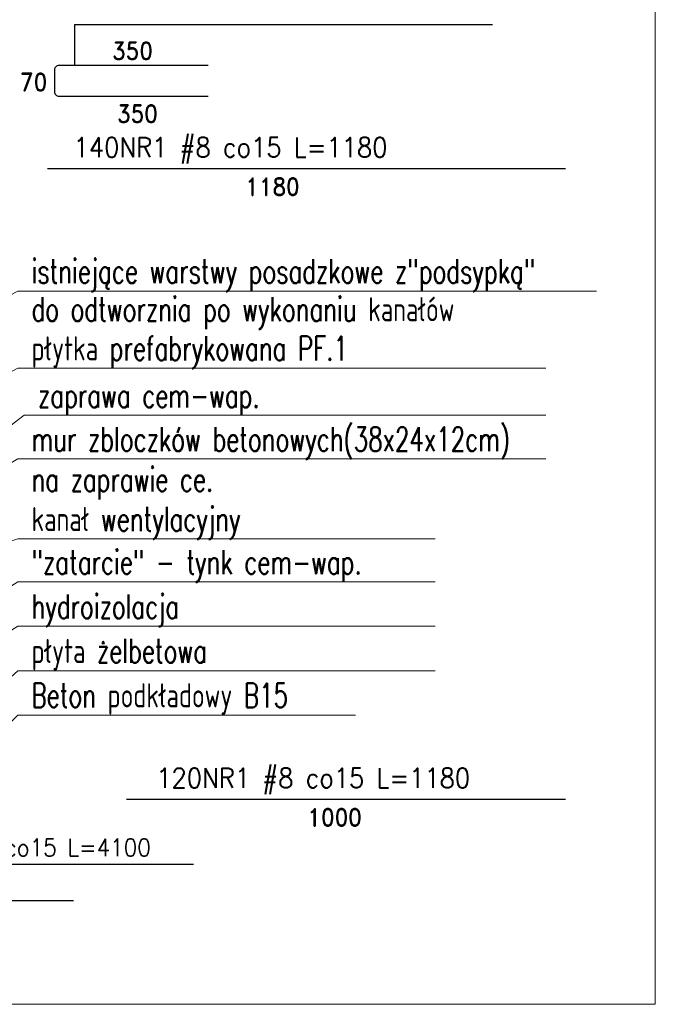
# Model space of a CAD drawing. Header units: centimetres. Extents: x -11084 to 13044, y 2736 to 15778.
# Tile 10 of 23: x 4037 to 4182, y 14815 to 15040. Entities that reach past the tile are written whole.
import ezdxf

# ---------------------------------------------------------------- set-up
doc = ezdxf.new("R2010")
doc.units = ezdxf.units.CM
for name, color, linetype, lineweight in [('---Stal+wym', 9, 'Continuous', 15), ('---zbrojenie', 133, 'Continuous', 25), ('K_wymiar', 3, 'Continuous', 13)]:
    doc.layers.add(name, color=color, linetype=linetype, lineweight=lineweight)
doc.layers.add('3', color=3, linetype='Continuous')
doc.layers.add('K-3', color=3, linetype='Continuous')
doc.layers.add('zzz---Unplot', color=6, linetype='Continuous', lineweight=13, plot=False)
doc.styles.add('ROMAND', font='romand.shx', dxfattribs={"width": 0.9})
doc.styles.add('WYMIARY', font='ROMANS.shx', dxfattribs={"width": 0.7})

msp = doc.modelspace()

# ---------------------------------------------------------------- linework, layer by layer
at = {"layer": '---zbrojenie', "color": 6, "linetype": 'ByBlock'}
msp.add_lwpolyline([(4079.74755, 15029.309294), (4045.74755, 15029.309294, 0.4142135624), (4044.74755, 15028.309294), (4044.74755, 15023.309294, 0.4142135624), (4045.74755, 15022.309294), (4079.74755, 15022.309294)], format="xyb", dxfattribs=at)
for points in [[(4161.146342, 15005.729309), (4043.146342, 15005.729309)], [(4161.146342, 14862.025889), (4061.146342, 14862.025889)]]:
    msp.add_lwpolyline(points, dxfattribs=at)
at = {"layer": 'K-3'}
for p, q in [((4049.326102, 15038.66284), (4144.552811, 15038.66284)), ((4076.397561, 14847.252795), (3995.020776, 14847.252795)), ((4049.05231, 14838.937726), (3959.654811, 14838.937726))]:
    msp.add_line(p, q, dxfattribs=at)
msp.add_lwpolyline([(4049.326102, 15038.66284), (4049.326102, 15029.309294)], dxfattribs=at)
at = {"layer": 'K_wymiar'}
for points in [[(4008.2291, 14963.289533), (4036.346986, 14977.899788), (4168.219696, 14977.899788)], [(4008.2291, 14945.072445), (4036.346986, 14960.328303), (4156.724452, 14960.328303)], [(4022.690458, 14938.049273), (4037.846986, 14949.576711), (4156.724452, 14949.576711)], [(4007.564386, 14922.383204), (4036.346986, 14939.627781), (4156.724452, 14939.627781)], [(3965.373481, 14897.117085), (4036.346986, 14921.432754), (4131.504981, 14921.432754)], [(4022.056115, 14902.539774), (4036.346986, 14911.630433), (4131.504981, 14911.630433)], [(4021.68503, 14892.30503), (4036.346986, 14901.508852), (4131.504981, 14901.508852)], [(4026.512678, 14882.474064), (4036.346986, 14891.387272), (4131.504981, 14891.387272)], [(4022.109923, 14867.171885), (4036.346986, 14881.265691), (4113.344473, 14881.265691)]]:
    msp.add_lwpolyline(points, dxfattribs=at)
at = {"layer": 'zzz---Unplot'}
msp.add_lwpolyline([(3550.298259, 14815.372962), (4181.64689, 14815.372962), (4181.64689, 15258.435119), (3550.298259, 15258.435119)], close=True, dxfattribs=at)

# ---------------------------------------------------------------- texts
at = {"layer": '---Stal+wym', "color": 3, "linetype": 'ByBlock', "char_height": 4, "attachment_point": 5, "style": 'ROMAND'}
for s, insert in [('\\A1;350', (4062.51896, 15032.635098)), ('\\A1;70', (4039.984162, 15025.506251)), ('\\A1;350', (4063.645843, 15018.294323)), ('\\A1;1180', (4094.43247, 15001.677818)), ('\\A1;1000', (4108.570589, 14857.974398))]:
    msp.add_mtext(s, dxfattribs=dict(at, insert=insert))
at = {"layer": '3', "style": 'WYMIARY'}
for s, height, width, p in [('140NR1 #8 co15 L=1180', 4.5, 0.9, (4049.087885, 15008.394309)), ('istniejące warstwy posadzkowe z"podsypką"', 5.5, 0.7, (4039.494135, 14979.657091)), ('do odtworznia po wykonaniu kanałów', 5.5, 0.7, (4039.494135, 14971.004964)), ('płytka prefabrykowana PF.1', 5.5, 0.7, (4039.494135, 14962.085606)), ('zaprawa cem-wap.', 5.5, 0.7, (4040.994135, 14951.334015)), ('mur zbloczków betonowych(38x24x12cm)', 5.5, 0.7, (4039.494135, 14941.385084)), ('na zaprawie ce.', 5.5, 0.7, (4039.494135, 14932.230733)), ('kanał wentylacyjny', 5.5, 0.7, (4039.494135, 14923.190057)), ('"zatarcie" - tynk cem-wap.', 5.5, 0.7, (4039.494135, 14913.387737)), ('hydroizolacja', 5.5, 0.7, (4039.494135, 14903.266156)), ('płyta żelbetowa', 5.5, 0.7, (4039.494135, 14893.144575)), ('Beton podkładowy B15', 5.5, 0.7, (4039.494135, 14883.022995)), ('120NR1 #8 co15 L=1180', 4.5, 0.9, (4067.938766, 14864.690889)), ('2x2x8NR5 #8 co15 L=4100', 4, 0.9, (3997.873799, 14849.103762))]:
    msp.add_text(s, height=height, dxfattribs=dict(at, width=width)).set_placement(p)

doc.saveas('drawing.dxf')
